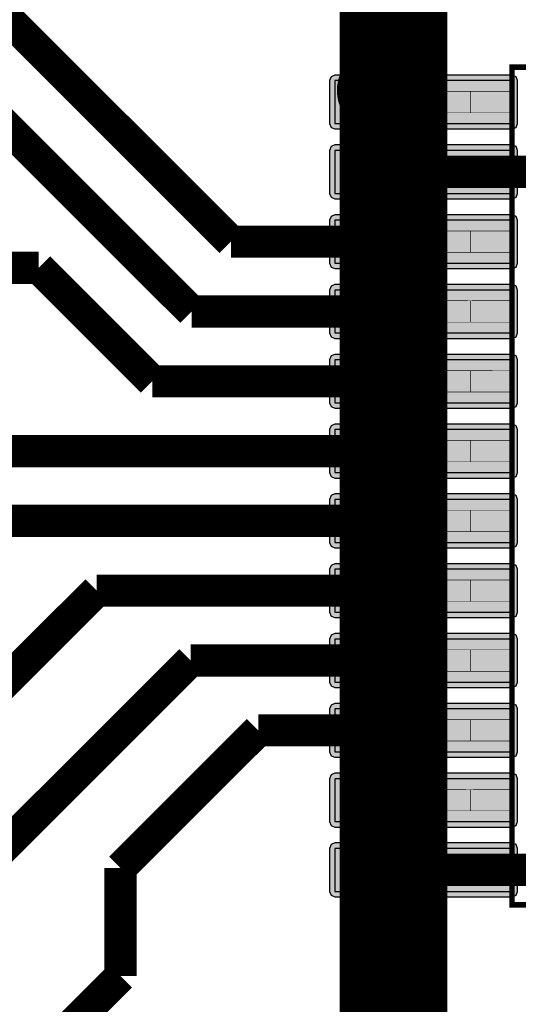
# Model space of a CAD drawing. Header units: millimetres. Extents: x -8 to 125, y -6 to 113.
# Tile 8 of 142: x 20.65 to 25.29, y 28.96 to 38.12. Entities that reach past the tile are written whole.
import ezdxf

# ---------------------------------------------------------------- set-up
doc = ezdxf.new("R2010")
doc.units = ezdxf.units.MM
for name, color, linetype, true_color in [('Component Marking Layer', 7, 'Continuous', 0x66ffcc), ('Component Shape Layer', 7, 'Continuous', 0x00cccc), ('Document Layer', 7, 'Continuous', 0xffffff), ('Inner1', 7, 'Continuous', 0x999966), ('Pin Floating Layer', 7, 'Continuous', 0xff99ff), ('Pin Soldering Layer', 7, 'Continuous', 0xcc9999), ('Top Layer', 7, 'Continuous', 0xff0000), ('Top Paste Mask Layer', 7, 'Continuous', 0x808080), ('Top Silkscreen Layer', 7, 'Continuous', 0xffcc00), ('Top Solder Mask Layer', 7, 'Continuous', 0x800080)]:
    doc.layers.add(name, color=color, linetype=linetype, true_color=true_color)

msp = doc.modelspace()

# ---------------------------------------------------------------- hatches: boundary and pattern name
at = {"layer": 'Component Marking Layer'}
msp.add_hatch(color=256, dxfattribs=at).paths.add_polyline_path([(24.18595377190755, 37.68206756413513, 1), (24.30594361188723, 37.68206756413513, 1)])
at = {"layer": 'Pin Floating Layer'}
for points in [[(24.84378968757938, 37.45661671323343), (24.84378968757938, 37.257023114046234), (25.24378968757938, 37.257023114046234), (25.24378968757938, 37.45702311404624)], [(24.84378968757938, 36.80662941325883), (24.84378968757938, 36.60703581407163), (25.24378968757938, 36.60703581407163), (25.24378968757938, 36.80703581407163)], [(24.84378968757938, 36.156642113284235), (24.84378968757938, 35.95704851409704), (25.24378968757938, 35.95704851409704), (25.24378968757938, 36.157048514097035)], [(24.84378968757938, 35.50665481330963), (24.84378968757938, 35.307061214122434), (25.24378968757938, 35.307061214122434), (25.24378968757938, 35.50706121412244)], [(24.84378968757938, 34.85666751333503), (24.84378968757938, 34.65707391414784), (25.24378968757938, 34.65707391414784), (25.24378968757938, 34.85707391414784)], [(24.84378968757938, 34.20668021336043), (24.84378968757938, 34.00708661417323), (25.24378968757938, 34.00708661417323), (25.24378968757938, 34.20708661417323)], [(24.843815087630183, 33.556616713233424), (24.843815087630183, 33.35702311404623), (25.243815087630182, 33.35702311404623), (25.243815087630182, 33.55702311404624)], [(24.843815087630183, 32.906629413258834), (24.843815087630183, 32.70703581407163), (25.243815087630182, 32.70703581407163), (25.243815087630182, 32.907035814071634)], [(24.843815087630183, 32.25664211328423), (24.843815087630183, 32.05704851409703), (25.243815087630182, 32.05704851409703), (25.243815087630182, 32.25704851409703)], [(24.84381508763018, 31.606654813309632), (24.84381508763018, 31.407061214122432), (25.24381508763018, 31.407061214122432), (25.24381508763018, 31.60706121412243)], [(24.84381508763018, 30.956667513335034), (24.84381508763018, 30.75707391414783), (25.24381508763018, 30.75707391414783), (25.24381508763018, 30.957073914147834)], [(24.84381508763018, 30.306680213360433), (24.84381508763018, 30.107086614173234), (25.24381508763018, 30.107086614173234), (25.24381508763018, 30.307086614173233)]]:
    msp.add_hatch(color=256, dxfattribs=at).paths.add_polyline_path(points)
at = {"layer": 'Pin Soldering Layer'}
for points in [[(24.84632969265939, 37.45661671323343), (24.84632969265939, 37.257023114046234), (24.24594869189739, 37.257023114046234), (24.24594869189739, 37.45702311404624)], [(24.84632969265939, 36.80662941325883), (24.84632969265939, 36.60703581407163), (24.24594869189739, 36.60703581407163), (24.24594869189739, 36.80703581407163)], [(24.84632969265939, 36.156642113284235), (24.84632969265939, 35.95704851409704), (24.24594869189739, 35.95704851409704), (24.24594869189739, 36.157048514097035)], [(24.84632969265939, 35.50665481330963), (24.84632969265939, 35.307061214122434), (24.24594869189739, 35.307061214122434), (24.24594869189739, 35.50706121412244)], [(24.84632969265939, 34.85666751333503), (24.84632969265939, 34.65707391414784), (24.24594869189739, 34.65707391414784), (24.24594869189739, 34.85707391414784)], [(24.84632969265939, 34.20668021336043), (24.84632969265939, 34.00708661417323), (24.24594869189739, 34.00708661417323), (24.24594869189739, 34.20708661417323)], [(24.84635509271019, 33.556616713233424), (24.84635509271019, 33.35702311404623), (24.24597409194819, 33.35702311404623), (24.24597409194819, 33.55702311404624)], [(24.84635509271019, 32.906629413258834), (24.84635509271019, 32.70703581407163), (24.24597409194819, 32.70703581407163), (24.24597409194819, 32.907035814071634)], [(24.84635509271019, 32.25664211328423), (24.84635509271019, 32.05704851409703), (24.24597409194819, 32.05704851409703), (24.24597409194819, 32.25704851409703)], [(24.846355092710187, 31.606654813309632), (24.846355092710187, 31.407061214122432), (24.245974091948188, 31.407061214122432), (24.245974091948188, 31.60706121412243)], [(24.846355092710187, 30.956667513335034), (24.846355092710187, 30.75707391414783), (24.245974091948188, 30.75707391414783), (24.245974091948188, 30.957073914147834)], [(24.846355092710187, 30.306680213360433), (24.846355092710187, 30.107086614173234), (24.245974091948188, 30.107086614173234), (24.245974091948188, 30.307086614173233)]]:
    msp.add_hatch(color=256, dxfattribs=at).paths.add_polyline_path(points)
at = {"layer": 'Top Layer'}
for points in [[(25.234455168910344, 37.55687071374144), (23.58444246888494, 37.55687071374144), (23.58444246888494, 37.15687071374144), (25.234455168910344, 37.15687071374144)], [(25.234455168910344, 36.906883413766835), (23.58444246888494, 36.906883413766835), (23.58444246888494, 36.506883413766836), (25.234455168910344, 36.506883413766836)], [(25.234455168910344, 36.256896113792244), (23.58444246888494, 36.256896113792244), (23.58444246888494, 35.85689611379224), (25.234455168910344, 35.85689611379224)], [(25.234455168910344, 35.60690881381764), (23.58444246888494, 35.60690881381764), (23.58444246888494, 35.206908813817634), (25.234455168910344, 35.206908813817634)], [(25.234455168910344, 34.95692151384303), (23.58444246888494, 34.95692151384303), (23.58444246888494, 34.55692151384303), (25.234455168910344, 34.55692151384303)], [(25.234455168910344, 34.30693421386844), (23.58444246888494, 34.306934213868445), (23.58444246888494, 33.90693421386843), (25.234455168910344, 33.90693421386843)], [(25.234455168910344, 33.657200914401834), (23.584442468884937, 33.657200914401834), (23.584442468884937, 33.257200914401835), (25.234455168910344, 33.25720091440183)], [(25.234455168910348, 33.00695961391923), (23.58444246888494, 33.006959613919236), (23.58444246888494, 32.60695961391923), (25.234455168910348, 32.60695961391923)], [(25.234455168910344, 32.35697231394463), (23.58444246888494, 32.35697231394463), (23.58444246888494, 31.956972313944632), (25.234455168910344, 31.956972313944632)], [(25.23445516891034, 31.706985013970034), (23.584442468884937, 31.706985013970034), (23.584442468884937, 31.30698501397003), (25.23445516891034, 31.30698501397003)], [(25.23445516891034, 31.056997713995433), (23.584442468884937, 31.056997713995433), (23.584442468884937, 30.65699771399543), (25.23445516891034, 30.65699771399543)], [(25.23445516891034, 30.407264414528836), (23.584442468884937, 30.407264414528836), (23.584442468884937, 30.007264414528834), (25.23445516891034, 30.007264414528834)]]:
    msp.add_hatch(color=256, dxfattribs=at).paths.add_polyline_path(points)
at = {"layer": 'Top Paste Mask Layer'}
for points in [[(25.234455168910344, 37.55687071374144), (23.58444246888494, 37.55687071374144), (23.58444246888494, 37.15687071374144), (25.234455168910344, 37.15687071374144)], [(25.234455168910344, 36.906883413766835), (23.58444246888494, 36.906883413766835), (23.58444246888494, 36.506883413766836), (25.234455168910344, 36.506883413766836)], [(25.234455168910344, 36.256896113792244), (23.58444246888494, 36.256896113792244), (23.58444246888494, 35.85689611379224), (25.234455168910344, 35.85689611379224)], [(25.234455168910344, 35.60690881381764), (23.58444246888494, 35.60690881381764), (23.58444246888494, 35.206908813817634), (25.234455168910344, 35.206908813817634)], [(25.234455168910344, 34.95692151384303), (23.58444246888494, 34.95692151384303), (23.58444246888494, 34.55692151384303), (25.234455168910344, 34.55692151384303)], [(25.234455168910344, 34.30693421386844), (23.58444246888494, 34.306934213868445), (23.58444246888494, 33.90693421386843), (25.234455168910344, 33.90693421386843)], [(25.234455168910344, 33.657200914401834), (23.584442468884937, 33.657200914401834), (23.584442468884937, 33.257200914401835), (25.234455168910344, 33.25720091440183)], [(25.234455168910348, 33.00695961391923), (23.58444246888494, 33.006959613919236), (23.58444246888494, 32.60695961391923), (25.234455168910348, 32.60695961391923)], [(25.234455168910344, 32.35697231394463), (23.58444246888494, 32.35697231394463), (23.58444246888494, 31.956972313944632), (25.234455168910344, 31.956972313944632)], [(25.23445516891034, 31.706985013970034), (23.584442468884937, 31.706985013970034), (23.584442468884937, 31.30698501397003), (25.23445516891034, 31.30698501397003)], [(25.23445516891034, 31.056997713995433), (23.584442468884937, 31.056997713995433), (23.584442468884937, 30.65699771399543), (25.23445516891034, 30.65699771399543)], [(25.23445516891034, 30.407264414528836), (23.584442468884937, 30.407264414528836), (23.584442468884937, 30.007264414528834), (25.23445516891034, 30.007264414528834)]]:
    msp.add_hatch(color=256, dxfattribs=at).paths.add_polyline_path(points)
at = {"layer": 'Top Solder Mask Layer'}
for points in [[(25.234455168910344, 37.60767081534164), (23.58444246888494, 37.60767081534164), (23.548521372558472, 37.592791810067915), (23.53364236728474, 37.55687071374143), (23.533642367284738, 37.15687071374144), (23.54852137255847, 37.120949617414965), (23.58444246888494, 37.10607061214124), (25.234455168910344, 37.10607061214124), (25.270376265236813, 37.120949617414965), (25.285255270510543, 37.15687071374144), (25.285255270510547, 37.55687071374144), (25.270376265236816, 37.592791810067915)], [(25.234455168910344, 36.95768351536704), (23.58444246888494, 36.95768351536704), (23.548521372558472, 36.9428045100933), (23.53364236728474, 36.90688341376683), (23.533642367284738, 36.506883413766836), (23.54852137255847, 36.47096231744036), (23.58444246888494, 36.45608331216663), (25.234455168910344, 36.45608331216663), (25.270376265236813, 36.47096231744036), (25.285255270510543, 36.506883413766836), (25.285255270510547, 36.906883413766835), (25.270376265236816, 36.9428045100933)], [(25.234455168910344, 36.30769621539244), (23.58444246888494, 36.30769621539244), (23.548521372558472, 36.29281721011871), (23.53364236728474, 36.25689611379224), (23.533642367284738, 35.85689611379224), (23.54852137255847, 35.82097501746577), (23.58444246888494, 35.80609601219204), (25.234455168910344, 35.80609601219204), (25.270376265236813, 35.82097501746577), (25.285255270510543, 35.85689611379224), (25.285255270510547, 36.256896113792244), (25.270376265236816, 36.29281721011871)], [(25.234455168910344, 35.657708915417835), (23.58444246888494, 35.657708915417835), (23.548521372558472, 35.64282991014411), (23.53364236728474, 35.60690881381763), (23.533642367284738, 35.206908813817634), (23.54852137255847, 35.170987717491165), (23.58444246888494, 35.15610871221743), (25.234455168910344, 35.15610871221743), (25.270376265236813, 35.170987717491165), (25.285255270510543, 35.206908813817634), (25.285255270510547, 35.60690881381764), (25.270376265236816, 35.64282991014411)], [(25.234455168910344, 35.00772161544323), (23.58444246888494, 35.00772161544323), (23.548521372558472, 34.992842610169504), (23.53364236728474, 34.95692151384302), (23.533642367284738, 34.55692151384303), (23.54852137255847, 34.521000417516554), (23.58444246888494, 34.50612141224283), (25.234455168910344, 34.50612141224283), (25.270376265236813, 34.521000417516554), (25.285255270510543, 34.55692151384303), (25.285255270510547, 34.95692151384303), (25.270376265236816, 34.992842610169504)], [(25.234455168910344, 34.35773431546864), (23.58444246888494, 34.35773431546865), (23.548521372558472, 34.34285531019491), (23.53364236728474, 34.30693421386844), (23.533642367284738, 33.90693421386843), (23.54852137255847, 33.87101311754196), (23.58444246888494, 33.856134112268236), (25.234455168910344, 33.856134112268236), (25.270376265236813, 33.87101311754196), (25.285255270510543, 33.90693421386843), (25.285255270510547, 34.30693421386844), (25.270376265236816, 34.342855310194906)], [(25.234455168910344, 33.70800101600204), (23.584442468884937, 33.70800101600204), (23.548521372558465, 33.6931220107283), (23.533642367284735, 33.657200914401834), (23.533642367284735, 33.257200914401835), (23.548521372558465, 33.22127981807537), (23.584442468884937, 33.20640081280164), (25.234455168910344, 33.20640081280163), (25.270376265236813, 33.22127981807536), (25.285255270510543, 33.257200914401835), (25.285255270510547, 33.657200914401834), (25.270376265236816, 33.6931220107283)], [(25.234455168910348, 33.05775971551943), (23.58444246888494, 33.05775971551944), (23.54852137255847, 33.042880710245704), (23.533642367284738, 33.00695961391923), (23.533642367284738, 32.60695961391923), (23.54852137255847, 32.57103851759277), (23.58444246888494, 32.556159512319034), (25.234455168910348, 32.55615951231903), (25.270376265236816, 32.57103851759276), (25.285255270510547, 32.60695961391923), (25.28525527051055, 33.00695961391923), (25.27037626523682, 33.042880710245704)], [(25.234455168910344, 32.407772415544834), (23.58444246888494, 32.40777241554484), (23.54852137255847, 32.3928934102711), (23.533642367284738, 32.35697231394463), (23.533642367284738, 31.956972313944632), (23.54852137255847, 31.921051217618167), (23.58444246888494, 31.906172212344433), (25.23445516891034, 31.90617221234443), (25.27037626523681, 31.921051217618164), (25.285255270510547, 31.956972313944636), (25.285255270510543, 32.35697231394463), (25.270376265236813, 32.3928934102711)], [(25.23445516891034, 31.757785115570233), (23.584442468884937, 31.757785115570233), (23.548521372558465, 31.742906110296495), (23.533642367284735, 31.70698501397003), (23.533642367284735, 31.306985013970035), (23.548521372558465, 31.271063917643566), (23.584442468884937, 31.25618491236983), (25.23445516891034, 31.25618491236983), (25.270376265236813, 31.271063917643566), (25.285255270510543, 31.306985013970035), (25.285255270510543, 31.70698501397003), (25.270376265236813, 31.742906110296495)], [(25.23445516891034, 31.107797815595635), (23.584442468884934, 31.107797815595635), (23.54852137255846, 31.092918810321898), (23.533642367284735, 31.05699771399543), (23.53364236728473, 30.656997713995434), (23.54852137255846, 30.621076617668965), (23.584442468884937, 30.60619761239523), (25.234455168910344, 30.60619761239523), (25.270376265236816, 30.621076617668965), (25.285255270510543, 30.656997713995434), (25.285255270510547, 31.05699771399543), (25.270376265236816, 31.092918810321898)], [(25.23445516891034, 30.458064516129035), (23.584442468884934, 30.458064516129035), (23.54852137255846, 30.4431855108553), (23.533642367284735, 30.407264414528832), (23.53364236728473, 30.007264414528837), (23.54852137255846, 29.97134331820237), (23.584442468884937, 29.956464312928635), (25.234455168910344, 29.956464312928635), (25.270376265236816, 29.97134331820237), (25.285255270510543, 30.007264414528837), (25.285255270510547, 30.407264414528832), (25.270376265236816, 30.4431855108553)]]:
    msp.add_hatch(color=256, dxfattribs=at).paths.add_polyline_path(points)

# ---------------------------------------------------------------- linework, layer by layer
at = {"layer": 'Component Marking Layer', "const_width": 0.005080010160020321}
msp.add_lwpolyline([(24.18595377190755, 37.68206756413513, 0.9999999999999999), (24.30594361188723, 37.68206756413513, 0.9999999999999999)], format="xyb", close=True, dxfattribs=at)
at = {"layer": 'Component Shape Layer', "const_width": 0.05080010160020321}
msp.add_lwpolyline([(29.632054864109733, 37.68206756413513), (29.632054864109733, 29.882067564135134), (25.23205486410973, 29.882067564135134), (25.232054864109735, 37.68206756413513)], close=True, dxfattribs=at)
msp.add_lwpolyline([(29.632054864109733, 37.68206756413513), (29.632054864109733, 29.882067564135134), (25.23205486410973, 29.882067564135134), (25.232054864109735, 37.68206756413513)], close=True, dxfattribs=at)
at = {"layer": 'Document Layer', "const_width": 0.4}
msp.add_lwpolyline([(23.80314960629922, 37.46507493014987, 0.9999999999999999), (24.20294640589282, 37.46507493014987, 0.9999999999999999)], format="xyb", close=True, dxfattribs=at)
msp.add_lwpolyline([(23.80314960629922, 37.46507493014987, 0.9999999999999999), (24.20294640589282, 37.46507493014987, 0.9999999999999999)], format="xyb", close=True, dxfattribs=at)
at = {"layer": 'Inner1', "const_width": 1.00000254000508}
msp.add_lwpolyline([(24.130048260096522, 21.08204216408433), (24.130048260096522, 40.38608077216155)], dxfattribs=at)
at = {"layer": 'Pin Floating Layer', "const_width": 0.005080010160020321}
for points in [[(24.84378968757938, 37.45661671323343), (24.84378968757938, 37.257023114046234), (25.24378968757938, 37.257023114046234), (25.24378968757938, 37.45702311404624)], [(24.84378968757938, 37.45661671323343), (24.84378968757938, 37.257023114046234), (25.24378968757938, 37.257023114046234), (25.24378968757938, 37.45702311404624)], [(24.84378968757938, 36.80662941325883), (24.84378968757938, 36.60703581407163), (25.24378968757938, 36.60703581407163), (25.24378968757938, 36.80703581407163)], [(24.84378968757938, 36.80662941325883), (24.84378968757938, 36.60703581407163), (25.24378968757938, 36.60703581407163), (25.24378968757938, 36.80703581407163)], [(24.84378968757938, 36.156642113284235), (24.84378968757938, 35.95704851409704), (25.24378968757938, 35.95704851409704), (25.24378968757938, 36.157048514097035)], [(24.84378968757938, 36.156642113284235), (24.84378968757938, 35.95704851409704), (25.24378968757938, 35.95704851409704), (25.24378968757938, 36.157048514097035)], [(24.84378968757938, 35.50665481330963), (24.84378968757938, 35.307061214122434), (25.24378968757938, 35.307061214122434), (25.24378968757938, 35.50706121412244)], [(24.84378968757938, 35.50665481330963), (24.84378968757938, 35.307061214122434), (25.24378968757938, 35.307061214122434), (25.24378968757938, 35.50706121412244)], [(24.84378968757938, 34.85666751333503), (24.84378968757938, 34.65707391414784), (25.24378968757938, 34.65707391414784), (25.24378968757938, 34.85707391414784)], [(24.84378968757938, 34.85666751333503), (24.84378968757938, 34.65707391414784), (25.24378968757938, 34.65707391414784), (25.24378968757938, 34.85707391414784)], [(24.84378968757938, 34.20668021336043), (24.84378968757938, 34.00708661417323), (25.24378968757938, 34.00708661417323), (25.24378968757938, 34.20708661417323)], [(24.84378968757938, 34.20668021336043), (24.84378968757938, 34.00708661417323), (25.24378968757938, 34.00708661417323), (25.24378968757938, 34.20708661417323)], [(24.843815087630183, 33.556616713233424), (24.843815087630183, 33.35702311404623), (25.243815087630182, 33.35702311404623), (25.243815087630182, 33.55702311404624)], [(24.843815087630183, 33.556616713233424), (24.843815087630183, 33.35702311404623), (25.243815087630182, 33.35702311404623), (25.243815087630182, 33.55702311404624)], [(24.843815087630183, 32.906629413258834), (24.843815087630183, 32.70703581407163), (25.243815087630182, 32.70703581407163), (25.243815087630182, 32.907035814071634)], [(24.843815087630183, 32.906629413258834), (24.843815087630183, 32.70703581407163), (25.243815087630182, 32.70703581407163), (25.243815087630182, 32.907035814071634)], [(24.843815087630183, 32.25664211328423), (24.843815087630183, 32.05704851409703), (25.243815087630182, 32.05704851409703), (25.243815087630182, 32.25704851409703)], [(24.843815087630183, 32.25664211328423), (24.843815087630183, 32.05704851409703), (25.243815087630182, 32.05704851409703), (25.243815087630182, 32.25704851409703)], [(24.84381508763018, 31.606654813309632), (24.84381508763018, 31.407061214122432), (25.24381508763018, 31.407061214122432), (25.24381508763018, 31.60706121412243)], [(24.84381508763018, 31.606654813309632), (24.84381508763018, 31.407061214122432), (25.24381508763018, 31.407061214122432), (25.24381508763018, 31.60706121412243)], [(24.84381508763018, 30.956667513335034), (24.84381508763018, 30.75707391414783), (25.24381508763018, 30.75707391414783), (25.24381508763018, 30.957073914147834)], [(24.84381508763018, 30.956667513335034), (24.84381508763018, 30.75707391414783), (25.24381508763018, 30.75707391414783), (25.24381508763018, 30.957073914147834)], [(24.84381508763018, 30.306680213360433), (24.84381508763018, 30.107086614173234), (25.24381508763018, 30.107086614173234), (25.24381508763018, 30.307086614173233)], [(24.84381508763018, 30.306680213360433), (24.84381508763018, 30.107086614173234), (25.24381508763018, 30.107086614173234), (25.24381508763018, 30.307086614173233)]]:
    msp.add_lwpolyline(points, close=True, dxfattribs=at)
at = {"layer": 'Pin Soldering Layer', "const_width": 0.005080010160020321}
for points in [[(24.84632969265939, 37.45661671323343), (24.84632969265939, 37.257023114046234), (24.24594869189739, 37.257023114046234), (24.24594869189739, 37.45702311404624)], [(24.84632969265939, 37.45661671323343), (24.84632969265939, 37.257023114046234), (24.24594869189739, 37.257023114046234), (24.24594869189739, 37.45702311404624)], [(24.84632969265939, 36.80662941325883), (24.84632969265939, 36.60703581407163), (24.24594869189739, 36.60703581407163), (24.24594869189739, 36.80703581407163)], [(24.84632969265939, 36.80662941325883), (24.84632969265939, 36.60703581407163), (24.24594869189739, 36.60703581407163), (24.24594869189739, 36.80703581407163)], [(24.84632969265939, 36.156642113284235), (24.84632969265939, 35.95704851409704), (24.24594869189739, 35.95704851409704), (24.24594869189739, 36.157048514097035)], [(24.84632969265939, 36.156642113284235), (24.84632969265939, 35.95704851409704), (24.24594869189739, 35.95704851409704), (24.24594869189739, 36.157048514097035)], [(24.84632969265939, 35.50665481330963), (24.84632969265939, 35.307061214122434), (24.24594869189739, 35.307061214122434), (24.24594869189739, 35.50706121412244)], [(24.84632969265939, 35.50665481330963), (24.84632969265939, 35.307061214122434), (24.24594869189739, 35.307061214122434), (24.24594869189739, 35.50706121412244)], [(24.84632969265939, 34.85666751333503), (24.84632969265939, 34.65707391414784), (24.24594869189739, 34.65707391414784), (24.24594869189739, 34.85707391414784)], [(24.84632969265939, 34.85666751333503), (24.84632969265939, 34.65707391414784), (24.24594869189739, 34.65707391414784), (24.24594869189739, 34.85707391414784)], [(24.84632969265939, 34.20668021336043), (24.84632969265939, 34.00708661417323), (24.24594869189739, 34.00708661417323), (24.24594869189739, 34.20708661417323)], [(24.84632969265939, 34.20668021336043), (24.84632969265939, 34.00708661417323), (24.24594869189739, 34.00708661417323), (24.24594869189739, 34.20708661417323)], [(24.84635509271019, 33.556616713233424), (24.84635509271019, 33.35702311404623), (24.24597409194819, 33.35702311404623), (24.24597409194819, 33.55702311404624)], [(24.84635509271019, 33.556616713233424), (24.84635509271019, 33.35702311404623), (24.24597409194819, 33.35702311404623), (24.24597409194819, 33.55702311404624)], [(24.84635509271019, 32.906629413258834), (24.84635509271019, 32.70703581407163), (24.24597409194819, 32.70703581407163), (24.24597409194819, 32.907035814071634)], [(24.84635509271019, 32.906629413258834), (24.84635509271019, 32.70703581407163), (24.24597409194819, 32.70703581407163), (24.24597409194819, 32.907035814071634)], [(24.84635509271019, 32.25664211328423), (24.84635509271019, 32.05704851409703), (24.24597409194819, 32.05704851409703), (24.24597409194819, 32.25704851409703)], [(24.84635509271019, 32.25664211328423), (24.84635509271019, 32.05704851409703), (24.24597409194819, 32.05704851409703), (24.24597409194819, 32.25704851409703)], [(24.846355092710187, 31.606654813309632), (24.846355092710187, 31.407061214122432), (24.245974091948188, 31.407061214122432), (24.245974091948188, 31.60706121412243)], [(24.846355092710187, 31.606654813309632), (24.846355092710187, 31.407061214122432), (24.245974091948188, 31.407061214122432), (24.245974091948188, 31.60706121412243)], [(24.846355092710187, 30.956667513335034), (24.846355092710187, 30.75707391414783), (24.245974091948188, 30.75707391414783), (24.245974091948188, 30.957073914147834)], [(24.846355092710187, 30.956667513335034), (24.846355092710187, 30.75707391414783), (24.245974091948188, 30.75707391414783), (24.245974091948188, 30.957073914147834)], [(24.846355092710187, 30.306680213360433), (24.846355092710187, 30.107086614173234), (24.245974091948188, 30.107086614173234), (24.245974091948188, 30.307086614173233)], [(24.846355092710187, 30.306680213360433), (24.846355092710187, 30.107086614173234), (24.245974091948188, 30.107086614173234), (24.245974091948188, 30.307086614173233)]]:
    msp.add_lwpolyline(points, close=True, dxfattribs=at)
at = {"layer": 'Top Layer', "const_width": 0.30000000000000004}
for points in [[(24.409448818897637, 37.356870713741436), (24.409448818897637, 39.03810007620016)], [(22.617221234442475, 36.056896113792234), (19.81203962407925, 38.862077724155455)], [(22.251206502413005, 35.40690881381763), (20.32004064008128, 37.33807467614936)], [(24.409448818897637, 36.70688341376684), (27.50278892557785, 36.70688341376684)], [(24.409448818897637, 36.056896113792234), (22.617221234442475, 36.056896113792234)], [(20.828041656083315, 35.81407162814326), (19.803403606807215, 35.81407162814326)], [(21.885191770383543, 34.75692151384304), (20.828041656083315, 35.81407162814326)], [(24.409448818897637, 35.40690881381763), (22.251206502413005, 35.40690881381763)], [(24.409448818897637, 34.75692151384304), (21.885191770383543, 34.75692151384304)], [(24.409448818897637, 34.106934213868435), (19.986537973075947, 34.106934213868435)], [(24.409448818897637, 33.45720091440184), (20.49453898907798, 33.45720091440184)], [(21.368300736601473, 32.80695961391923), (19.803403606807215, 31.242062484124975)], [(24.409448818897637, 32.80695961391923), (21.368300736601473, 32.80695961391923)], [(22.24231648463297, 32.156972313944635), (19.803403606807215, 29.718059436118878)], [(24.409448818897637, 32.156972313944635), (22.24231648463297, 32.156972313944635)], [(22.870967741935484, 31.506985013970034), (21.59004318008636, 30.226060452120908)], [(24.409448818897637, 31.506985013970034), (22.870967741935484, 31.506985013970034)], [(24.409448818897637, 30.207264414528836), (24.409448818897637, 30.856997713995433)], [(21.59004318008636, 29.218694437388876), (21.59004318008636, 30.226060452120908)], [(27.44647701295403, 30.207264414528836), (24.409448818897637, 30.207264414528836)], [(20.565405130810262, 28.19405638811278), (21.59004318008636, 29.218694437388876)]]:
    msp.add_lwpolyline(points, dxfattribs=at)
at = {"layer": 'Top Layer'}
for points in [[(25.234455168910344, 37.55687071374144), (23.58444246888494, 37.55687071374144), (23.58444246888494, 37.15687071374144), (25.234455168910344, 37.15687071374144)], [(25.234455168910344, 36.906883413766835), (23.58444246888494, 36.906883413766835), (23.58444246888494, 36.506883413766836), (25.234455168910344, 36.506883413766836)], [(25.234455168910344, 36.256896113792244), (23.58444246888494, 36.256896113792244), (23.58444246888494, 35.85689611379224), (25.234455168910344, 35.85689611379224)], [(25.234455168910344, 35.60690881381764), (23.58444246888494, 35.60690881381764), (23.58444246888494, 35.206908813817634), (25.234455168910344, 35.206908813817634)], [(25.234455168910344, 34.95692151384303), (23.58444246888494, 34.95692151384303), (23.58444246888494, 34.55692151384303), (25.234455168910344, 34.55692151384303)], [(25.234455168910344, 34.30693421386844), (23.58444246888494, 34.306934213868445), (23.58444246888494, 33.90693421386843), (25.234455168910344, 33.90693421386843)], [(25.234455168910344, 33.657200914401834), (23.584442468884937, 33.657200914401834), (23.584442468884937, 33.257200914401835), (25.234455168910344, 33.25720091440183)], [(25.234455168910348, 33.00695961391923), (23.58444246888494, 33.006959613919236), (23.58444246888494, 32.60695961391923), (25.234455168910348, 32.60695961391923)], [(25.234455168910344, 32.35697231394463), (23.58444246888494, 32.35697231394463), (23.58444246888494, 31.956972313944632), (25.234455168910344, 31.956972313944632)], [(25.23445516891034, 31.706985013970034), (23.584442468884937, 31.706985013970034), (23.584442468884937, 31.30698501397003), (25.23445516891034, 31.30698501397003)], [(25.23445516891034, 31.056997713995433), (23.584442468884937, 31.056997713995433), (23.584442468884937, 30.65699771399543), (25.23445516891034, 30.65699771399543)], [(25.23445516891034, 30.407264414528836), (23.584442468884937, 30.407264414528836), (23.584442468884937, 30.007264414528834), (25.23445516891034, 30.007264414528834)]]:
    msp.add_lwpolyline(points, close=True, dxfattribs=at)
at = {"layer": 'Top Paste Mask Layer'}
for points in [[(25.234455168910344, 37.55687071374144), (23.58444246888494, 37.55687071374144), (23.58444246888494, 37.15687071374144), (25.234455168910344, 37.15687071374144)], [(25.234455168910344, 36.906883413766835), (23.58444246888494, 36.906883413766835), (23.58444246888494, 36.506883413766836), (25.234455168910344, 36.506883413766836)], [(25.234455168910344, 36.256896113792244), (23.58444246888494, 36.256896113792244), (23.58444246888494, 35.85689611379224), (25.234455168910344, 35.85689611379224)], [(25.234455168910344, 35.60690881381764), (23.58444246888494, 35.60690881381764), (23.58444246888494, 35.206908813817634), (25.234455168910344, 35.206908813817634)], [(25.234455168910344, 34.95692151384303), (23.58444246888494, 34.95692151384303), (23.58444246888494, 34.55692151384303), (25.234455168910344, 34.55692151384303)], [(25.234455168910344, 34.30693421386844), (23.58444246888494, 34.306934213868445), (23.58444246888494, 33.90693421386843), (25.234455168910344, 33.90693421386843)], [(25.234455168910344, 33.657200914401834), (23.584442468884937, 33.657200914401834), (23.584442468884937, 33.257200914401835), (25.234455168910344, 33.25720091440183)], [(25.234455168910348, 33.00695961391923), (23.58444246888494, 33.006959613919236), (23.58444246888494, 32.60695961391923), (25.234455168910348, 32.60695961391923)], [(25.234455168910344, 32.35697231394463), (23.58444246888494, 32.35697231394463), (23.58444246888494, 31.956972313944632), (25.234455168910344, 31.956972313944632)], [(25.23445516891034, 31.706985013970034), (23.584442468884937, 31.706985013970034), (23.584442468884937, 31.30698501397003), (25.23445516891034, 31.30698501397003)], [(25.23445516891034, 31.056997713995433), (23.584442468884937, 31.056997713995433), (23.584442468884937, 30.65699771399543), (25.23445516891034, 30.65699771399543)], [(25.23445516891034, 30.407264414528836), (23.584442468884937, 30.407264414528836), (23.584442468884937, 30.007264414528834), (25.23445516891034, 30.007264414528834)]]:
    msp.add_lwpolyline(points, close=True, dxfattribs=at)
at = {"layer": 'Top Silkscreen Layer', "const_width": 0.2}
msp.add_lwpolyline([(24.283972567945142, 37.9222758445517, 0.9999999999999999), (24.484124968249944, 37.9222758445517, 0.9999999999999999)], format="xyb", close=True, dxfattribs=at)
msp.add_lwpolyline([(24.283972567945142, 37.9222758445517, 0.9999999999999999), (24.484124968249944, 37.9222758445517, 0.9999999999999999)], format="xyb", close=True, dxfattribs=at)
at = {"layer": 'Top Solder Mask Layer'}
for points in [[(25.234455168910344, 37.60767081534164), (23.58444246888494, 37.60767081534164), (23.548521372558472, 37.592791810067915), (23.53364236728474, 37.55687071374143), (23.533642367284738, 37.15687071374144), (23.54852137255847, 37.120949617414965), (23.58444246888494, 37.10607061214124), (25.234455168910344, 37.10607061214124), (25.270376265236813, 37.120949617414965), (25.285255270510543, 37.15687071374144), (25.285255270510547, 37.55687071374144), (25.270376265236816, 37.592791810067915)], [(25.234455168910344, 36.95768351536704), (23.58444246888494, 36.95768351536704), (23.548521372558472, 36.9428045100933), (23.53364236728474, 36.90688341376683), (23.533642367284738, 36.506883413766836), (23.54852137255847, 36.47096231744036), (23.58444246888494, 36.45608331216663), (25.234455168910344, 36.45608331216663), (25.270376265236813, 36.47096231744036), (25.285255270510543, 36.506883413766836), (25.285255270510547, 36.906883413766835), (25.270376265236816, 36.9428045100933)], [(25.234455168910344, 36.30769621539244), (23.58444246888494, 36.30769621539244), (23.548521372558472, 36.29281721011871), (23.53364236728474, 36.25689611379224), (23.533642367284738, 35.85689611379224), (23.54852137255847, 35.82097501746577), (23.58444246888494, 35.80609601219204), (25.234455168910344, 35.80609601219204), (25.270376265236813, 35.82097501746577), (25.285255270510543, 35.85689611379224), (25.285255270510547, 36.256896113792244), (25.270376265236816, 36.29281721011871)], [(25.234455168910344, 35.657708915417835), (23.58444246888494, 35.657708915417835), (23.548521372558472, 35.64282991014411), (23.53364236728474, 35.60690881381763), (23.533642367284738, 35.206908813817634), (23.54852137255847, 35.170987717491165), (23.58444246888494, 35.15610871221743), (25.234455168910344, 35.15610871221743), (25.270376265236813, 35.170987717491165), (25.285255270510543, 35.206908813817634), (25.285255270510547, 35.60690881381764), (25.270376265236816, 35.64282991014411)], [(25.234455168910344, 35.00772161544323), (23.58444246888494, 35.00772161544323), (23.548521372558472, 34.992842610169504), (23.53364236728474, 34.95692151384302), (23.533642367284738, 34.55692151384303), (23.54852137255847, 34.521000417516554), (23.58444246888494, 34.50612141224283), (25.234455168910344, 34.50612141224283), (25.270376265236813, 34.521000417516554), (25.285255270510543, 34.55692151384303), (25.285255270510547, 34.95692151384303), (25.270376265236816, 34.992842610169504)], [(25.234455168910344, 34.35773431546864), (23.58444246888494, 34.35773431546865), (23.548521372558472, 34.34285531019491), (23.53364236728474, 34.30693421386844), (23.533642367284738, 33.90693421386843), (23.54852137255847, 33.87101311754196), (23.58444246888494, 33.856134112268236), (25.234455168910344, 33.856134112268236), (25.270376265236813, 33.87101311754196), (25.285255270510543, 33.90693421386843), (25.285255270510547, 34.30693421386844), (25.270376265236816, 34.342855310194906)], [(25.234455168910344, 33.70800101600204), (23.584442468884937, 33.70800101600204), (23.548521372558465, 33.6931220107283), (23.533642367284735, 33.657200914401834), (23.533642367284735, 33.257200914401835), (23.548521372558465, 33.22127981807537), (23.584442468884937, 33.20640081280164), (25.234455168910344, 33.20640081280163), (25.270376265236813, 33.22127981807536), (25.285255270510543, 33.257200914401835), (25.285255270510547, 33.657200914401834), (25.270376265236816, 33.6931220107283)], [(25.234455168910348, 33.05775971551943), (23.58444246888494, 33.05775971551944), (23.54852137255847, 33.042880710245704), (23.533642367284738, 33.00695961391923), (23.533642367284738, 32.60695961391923), (23.54852137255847, 32.57103851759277), (23.58444246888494, 32.556159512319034), (25.234455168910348, 32.55615951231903), (25.270376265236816, 32.57103851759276), (25.285255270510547, 32.60695961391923), (25.28525527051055, 33.00695961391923), (25.27037626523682, 33.042880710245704)], [(25.234455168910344, 32.407772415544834), (23.58444246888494, 32.40777241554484), (23.54852137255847, 32.3928934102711), (23.533642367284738, 32.35697231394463), (23.533642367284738, 31.956972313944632), (23.54852137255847, 31.921051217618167), (23.58444246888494, 31.906172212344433), (25.23445516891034, 31.90617221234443), (25.27037626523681, 31.921051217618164), (25.285255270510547, 31.956972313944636), (25.285255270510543, 32.35697231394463), (25.270376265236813, 32.3928934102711)], [(25.23445516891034, 31.757785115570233), (23.584442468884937, 31.757785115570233), (23.548521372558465, 31.742906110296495), (23.533642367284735, 31.70698501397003), (23.533642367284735, 31.306985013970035), (23.548521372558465, 31.271063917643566), (23.584442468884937, 31.25618491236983), (25.23445516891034, 31.25618491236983), (25.270376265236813, 31.271063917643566), (25.285255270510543, 31.306985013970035), (25.285255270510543, 31.70698501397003), (25.270376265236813, 31.742906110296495)], [(25.23445516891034, 31.107797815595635), (23.584442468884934, 31.107797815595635), (23.54852137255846, 31.092918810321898), (23.533642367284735, 31.05699771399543), (23.53364236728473, 30.656997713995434), (23.54852137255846, 30.621076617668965), (23.584442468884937, 30.60619761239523), (25.234455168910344, 30.60619761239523), (25.270376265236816, 30.621076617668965), (25.285255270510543, 30.656997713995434), (25.285255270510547, 31.05699771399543), (25.270376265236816, 31.092918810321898)], [(25.23445516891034, 30.458064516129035), (23.584442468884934, 30.458064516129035), (23.54852137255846, 30.4431855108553), (23.533642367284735, 30.407264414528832), (23.53364236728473, 30.007264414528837), (23.54852137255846, 29.97134331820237), (23.584442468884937, 29.956464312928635), (25.234455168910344, 29.956464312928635), (25.270376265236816, 29.97134331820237), (25.285255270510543, 30.007264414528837), (25.285255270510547, 30.407264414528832), (25.270376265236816, 30.4431855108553)]]:
    msp.add_lwpolyline(points, close=True, dxfattribs=at)

doc.saveas('drawing.dxf')
